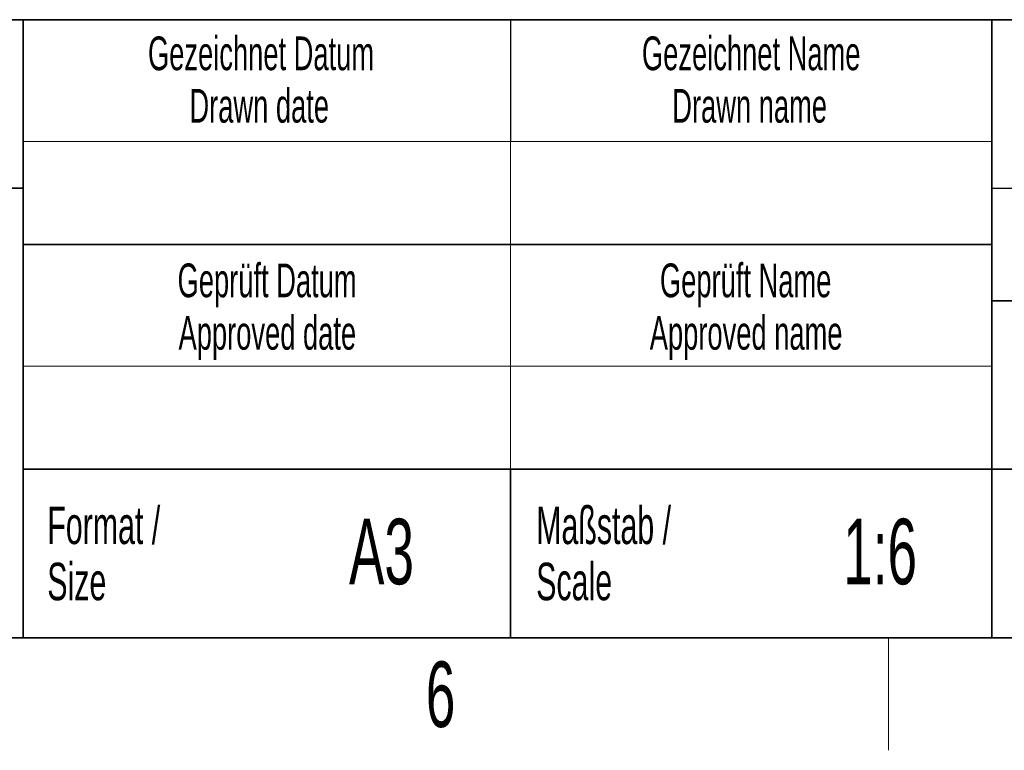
# Paper-space layout 'Blatt3' of a CAD drawing. Header units: millimetres. Extents: x 5 to 418, y 2 to 292.
# Tile 51 of 74: x 266 to 319, y 6 to 45. Entities that reach past the tile are written whole.
import ezdxf

# ---------------------------------------------------------------- set-up
doc = ezdxf.new("R2010")
doc.units = ezdxf.units.MM
doc.layers.add('SLD-0', color=7, linetype='Continuous')
doc.styles.add('SLDTEXTSTYLE1', font='TXT', dxfattribs={"width": 0.605})

psp = doc.layouts.new('Blatt3')

# ---------------------------------------------------------------- linework, layer by layer
at = {"layer": 'SLD-0', "lineweight": 35}
for p, q in [((225.6167, 45), (266.3305, 45)), ((266.3305, 12), (266.3305, 45)), ((266.3305, 45), (266.3305, 12)), ((318, 45), (266.3305, 45)), ((318, 45), (318, 12)), ((318, 45), (318, 40.1053)), ((318, 45), (408, 45)), ((318, 45), (318, 12)), ((225.6167, 36), (266.3305, 36)), ((266.3305, 33), (318, 33)), ((408, 30), (318, 30)), ((266.3305, 21), (318, 21)), ((292.3305, 21), (292.3305, 12)), ((318, 21), (390, 21)), ((26, 12), (408, 12)), ((225.6167, 12), (266.3305, 12)), ((266.3305, 12), (318, 12)), ((408, 12), (318, 12))]:
    psp.add_line(p, q, dxfattribs=at)
at = {"layer": 'SLD-0'}
for p, q in [((292.3305, 45), (292.3305, 38.5)), ((318, 36), (408, 36))]:
    psp.add_line(p, q, dxfattribs=at)
at = {"layer": 'SLD-0', "lineweight": 18}
for p, q in [((266.3305, 38.5), (318, 38.5)), ((292.3305, 38.5), (292.3305, 33)), ((292.3305, 33), (292.3305, 26.5)), ((266.3305, 26.5), (318, 26.5)), ((292.3305, 26.5), (292.3305, 21)), ((312.5, 6), (312.5, 12))]:
    psp.add_line(p, q, dxfattribs=at)

# ---------------------------------------------------------------- texts
at = {"layer": 'SLD-0', "style": 'SLDTEXTSTYLE1'}
for s, insert, char_height, attachment_point in [('Gezeichnet Datum', (279.0254, 44.1039), 1.8, 2), ('Gezeichnet Name', (305.1708, 44.1039), 1.8, 2), ('Drawn date', (278.9303, 41.3039), 1.8, 2), ('Drawn name', (305.0871, 41.3039), 1.8, 2), ('Geprüft Datum', (279.3494, 31.9851), 1.8, 2), ('Geprüft Name', (304.8762, 31.9851), 1.8, 2), ('Approved date', (279.362, 29.1851), 1.8, 2), ('Approved name', (304.9003, 29.1851), 1.8, 2), ('Format /', (267.6251, 19.0116), 2, 1), ('Maßstab /', (293.7029, 19.0116), 2, 1), ('A3', (285.4515, 18.3609), 3.5, 2), ('1:6', (312.047, 18.3609), 3.5, 2), ('Size', (267.6251, 16.0116), 2, 1), ('Scale', (293.7029, 16.0116), 2, 1), ('6', (288.6027, 10.743), 3.5, 2)]:
    psp.add_mtext(s, dxfattribs=dict(at, insert=insert, char_height=char_height, attachment_point=attachment_point))

doc.saveas('drawing.dxf')
